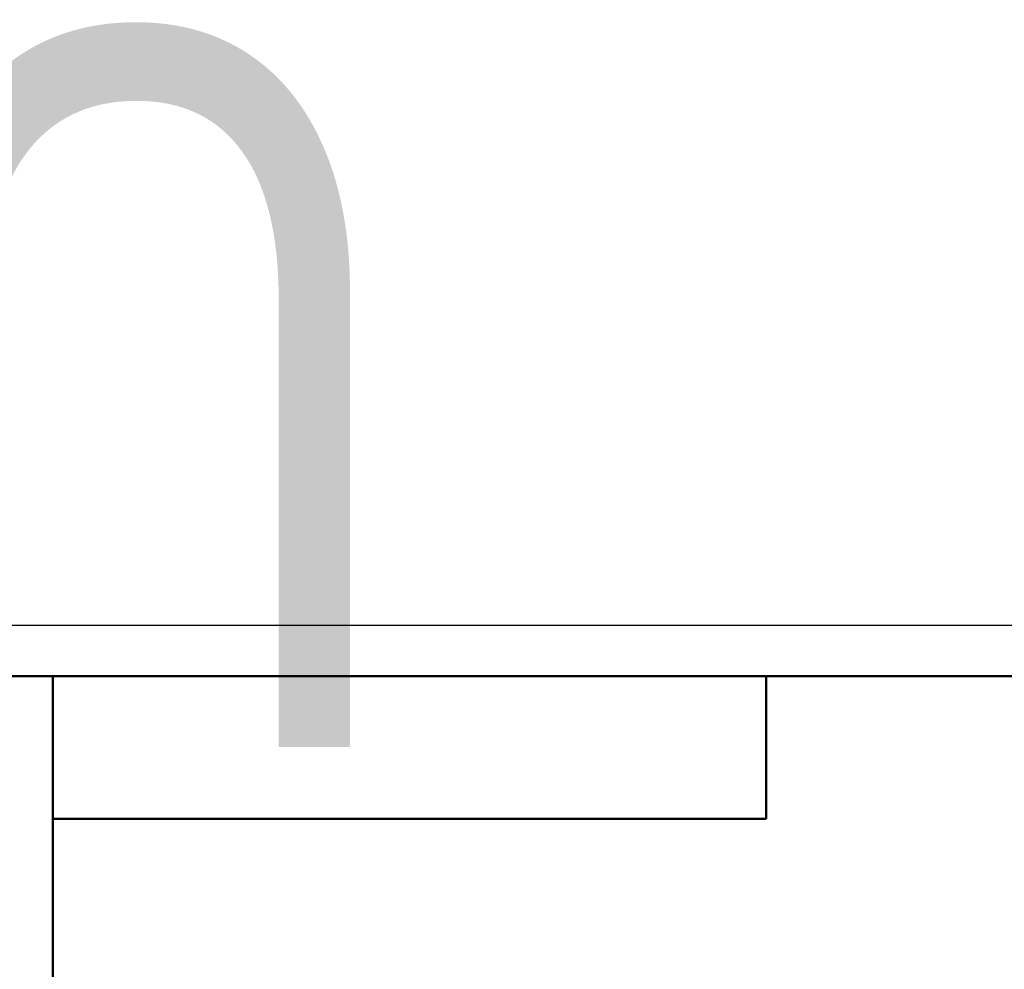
# Model space of a CAD drawing. Header units: millimetres. Extents: x -134 to 755, y -69 to 356.
# Tile 20 of 22: x 17 to 113, y 263 to 356. Entities that reach past the tile are written whole.
import ezdxf
from ezdxf.enums import TextEntityAlignment as Align

# ---------------------------------------------------------------- set-up
doc = ezdxf.new("R2018")
doc.units = ezdxf.units.MM
for name, color, linetype, lineweight in [('Кромка (ГОСТ)', 7, 'Continuous', 50), ('Обозначение (ГОСТ)', 7, 'Continuous', 25), ('Эскизная геометрия (ГОСТ)', 7, 'Continuous', 50)]:
    doc.layers.add(name, color=color, linetype=linetype, lineweight=lineweight)
doc.styles.get("Standard").update_dxf_attribs({"font": 'GOST Common Italic.ttf'})
doc.styles.add('Альтернативный текст (ГОСТ)', font='txt', dxfattribs={"width": 0.8})

# ---------------------------------------------------------------- blocks, each defined once
blk = doc.blocks.new('ГОСТ - Доп. графы 2')
at = {"layer": 'Эскизная геометрия (ГОСТ)'}
for p, q in [((-12, 0), (-12, 120)), ((-12, 120), (0, 120)), ((-7, 0), (-7, 120)), ((-12, 60), (0, 60)), ((0, 0), (-12, 0))]:
    blk.add_line(p, q, dxfattribs=at)
at = {"layer": 'Обозначение (ГОСТ)', "char_height": 3.17, "attachment_point": 5, "rotation": 90, "style": 'Альтернативный текст (ГОСТ)'}
for s, insert, width in [('\\fGOST Common|b0|i1;\\H3.1700;Перв. примен.', (-9.187, 90.049), 60.01429), ('\\fGOST Common|b0|i1;\\H3.1700;Справ. №', (-9.104, 29.999), 59.93572)]:
    blk.add_mtext(s, dxfattribs=dict(at, insert=insert, width=width))
at = {"layer": 'Обозначение (ГОСТ)', "lineweight": 30, "width": 0.8, "flags": 17}
for tag, p in [('Первичная_применяемость', (-3.651, 90.027)), ('Справочный_номер', (-3.551, 30.017))]:
    blk.add_attdef(tag, text='', height=3.17, rotation=90, dxfattribs=at).set_placement(p, align=Align.MIDDLE_CENTER)
blk = doc.blocks.new('ГОСТ - Доп. графы 3')
at = {"layer": 'Эскизная геометрия (ГОСТ)'}
for p, q in [((0, 0), (70, 0)), ((70, 0), (70, -14)), ((70, -14), (0, -14))]:
    blk.add_line(p, q, dxfattribs=at)
at = {"layer": 'Обозначение (ГОСТ)', "lineweight": 30, "width": 0.8}
blk.add_attdef('ОБОЗНАЧЕНИЕ', text='', height=5, rotation=180, dxfattribs=at).set_placement((34.942, -6.968), align=Align.MIDDLE_CENTER)
blk = doc.blocks.new('Рамки ГОСТ_ граница 297x210')
at = {"layer": 'Кромка (ГОСТ)', "lineweight": 25}
blk.add_line((0, 297), (210, 297), dxfattribs=at)
at = {"layer": 'Кромка (ГОСТ)'}
for p, q in [((205, 292), (20, 292)), ((20, 292), (20, 5))]:
    blk.add_line(p, q, dxfattribs=at)

msp = doc.modelspace()

# ---------------------------------------------------------------- block references
ref = msp.add_blockref('ГОСТ - Доп. графы 3', (20, 292))
lines = msp.add_mtext('\\W0.8000;UD15 ', dxfattribs={"layer": 'Обозначение (ГОСТ)', "insert": (54.9421, 285.0324), "char_height": 70.124838, "attachment_point": 1, "rotation": 180})
ref.add_attrib('ОБОЗНАЧЕНИЕ', '', (54.9421, 285.0324)).embed_mtext(lines)
for name, p in [('Рамки ГОСТ_ граница 297x210', (0, 0)), ('ГОСТ - Доп. графы 2', (20, 172))]:
    msp.add_blockref(name, p)

doc.saveas('drawing.dxf')
